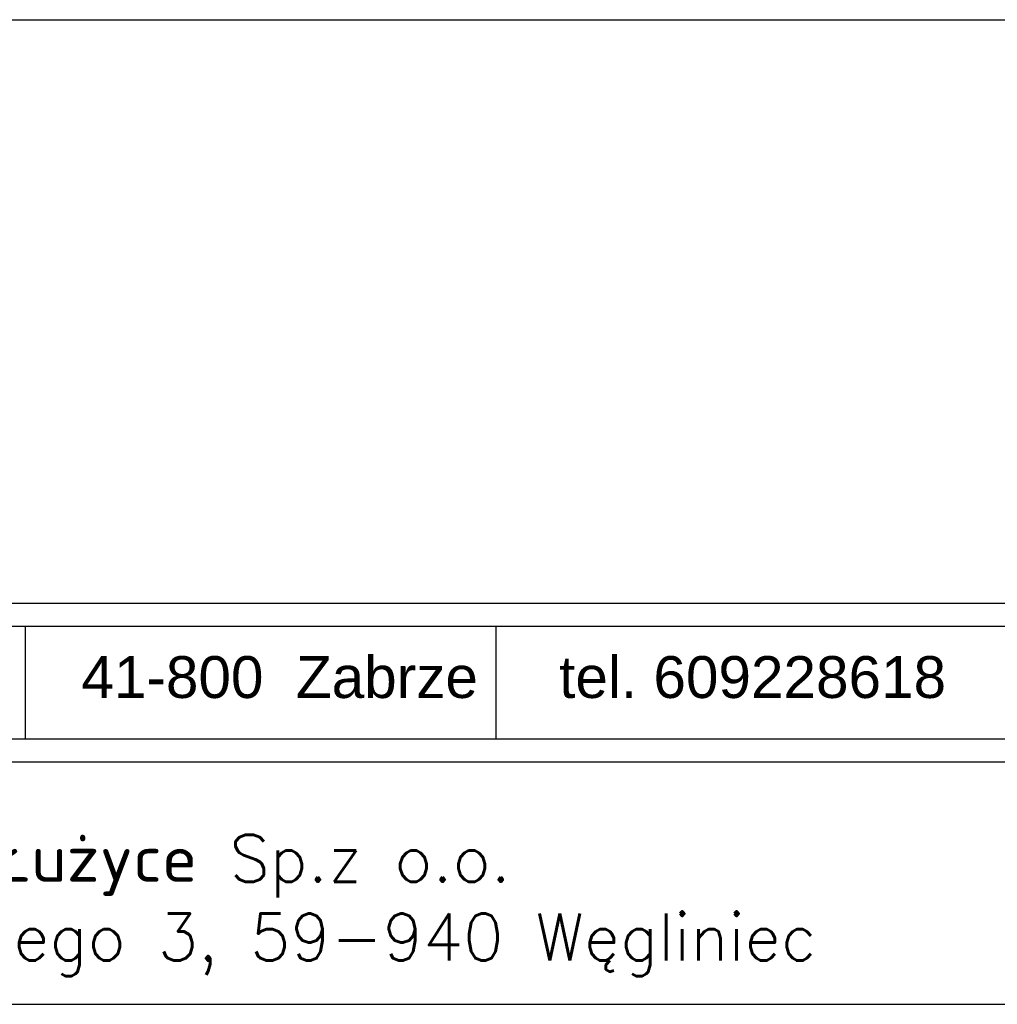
# Model space of a CAD drawing. Header units: millimetres. Extents: x 3488 to 8444, y -36 to 3900.
# Tile 8 of 13: x 5988 to 6093, y 104 to 210. Entities that reach past the tile are written whole.
import ezdxf

# ---------------------------------------------------------------- set-up
doc = ezdxf.new("R2010")
doc.units = ezdxf.units.MM
doc.header["$LTSCALE"] = 25
doc.layers.add('a-tabelka', color=7, linetype='Continuous')
doc.layers.add('Warstwa 1', color=7, linetype='Continuous')
doc.styles.add('olo1', font='simplex.shx', dxfattribs={"height": 18})
doc.styles.add('SN1', font='arial.ttf', dxfattribs={"height": 1})

msp = doc.modelspace()

# ---------------------------------------------------------------- linework, layer by layer
at = {"layer": 'a-tabelka', "color": 7}
for p, q in [((5988.17, 144.87), (5988.17, 132.71)), ((6038.86, 144.87), (6038.86, 132.71)), ((5924.33, 130.26), (6224.33, 130.26)), ((5924.33, 104.14), (6224.33, 104.14))]:
    msp.add_line(p, q, dxfattribs=at)
msp.add_lwpolyline([(5924.33, 144.87), (6224.33, 144.87), (6224.33, 132.71), (5924.33, 132.71)], close=True, dxfattribs=at)
at = {"layer": 'Warstwa 1'}
msp.add_lwpolyline([(5924.34, 210.2), (6224.33, 210.2), (6224.33, 147.31), (5924.34, 147.31)], close=True, dxfattribs=at)

# ---------------------------------------------------------------- texts
at = {"layer": 'a-tabelka', "color": 7, "linetype": 'Continuous', "style": 'olo1'}
for s, p in [('SIM KZN Łużyce Sp.z o.o.', (5953.12, 117.34)), ('ul.Sikorskiego 3, 59-940 Węgliniec', (5953.12, 108.86))]:
    msp.add_text(s, height=5.0497, dxfattribs=at).set_placement(p)
at = {"layer": 'Warstwa 1', "color": 160, "style": 'SN1'}
msp.add_text('ul. Roosevelta 59/11      41-800  Zabrze     tel. 609228618        tel. 603740970     biuro@abcentrum-dom.pl', height=4.50867, dxfattribs=at).set_placement((5926.31, 137.14))

doc.saveas('drawing.dxf')
